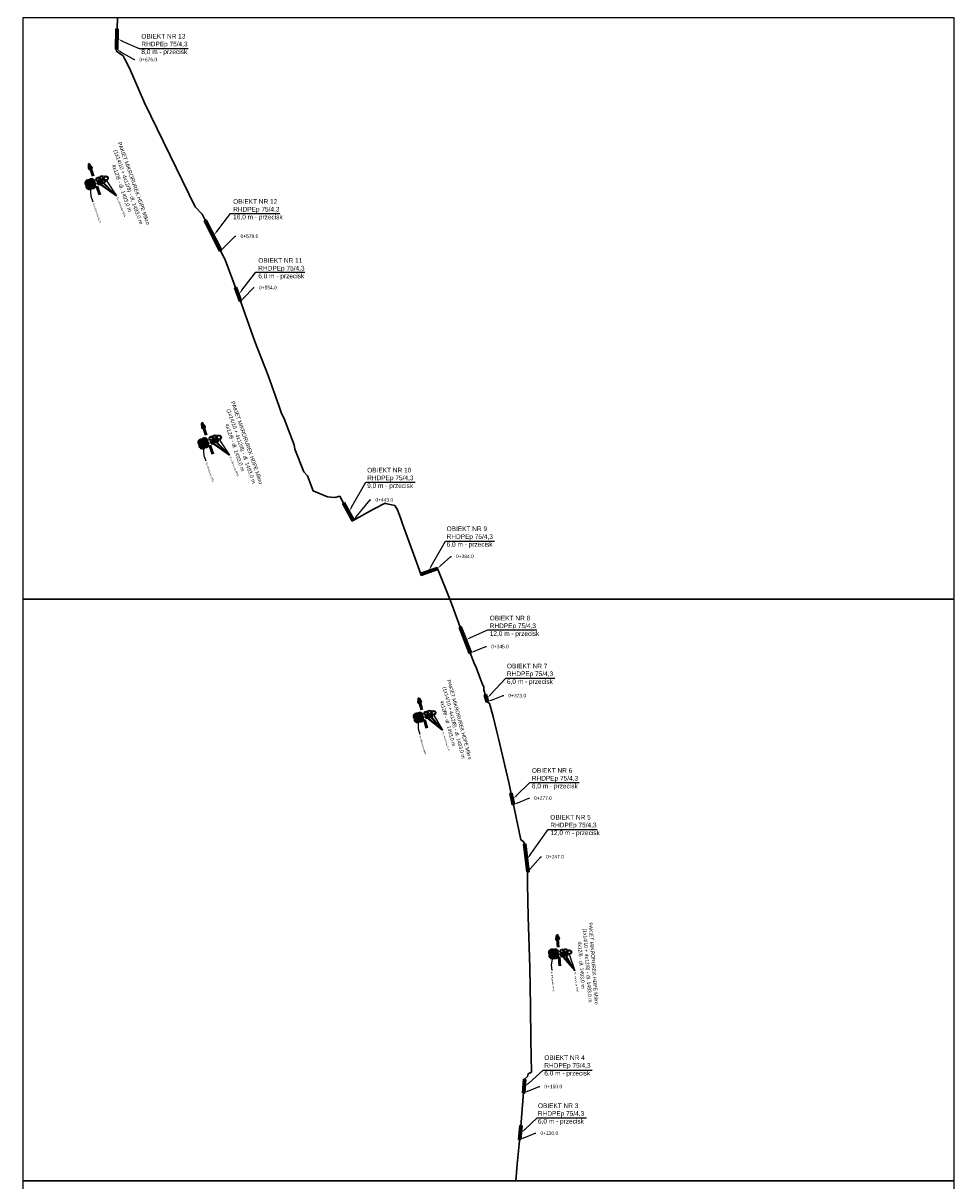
# Model space of a CAD drawing. Header units: millimetres. Extents: x 6424908 to 6427600, y 5873000 to 5879269.
# Tile 2 of 10: x 6426800 to 6427200, y 5873250 to 5873747. Entities that reach past the tile are written whole.
import ezdxf
from ezdxf import colors
from ezdxf.entities.mleader import LeaderData, LeaderLine
from ezdxf.math import Vec2, Vec3

# ---------------------------------------------------------------- set-up
doc = ezdxf.new("R2010")
doc.units = ezdxf.units.MM
doc.header["$LTSCALE"] = 0.5
doc.header["$XCLIPFRAME"] = 2
doc.layers.get('0').update_dxf_attribs({"linetype": 'CONTINUOUS'})
for name, color, linetype, lineweight in [('OBIEKTY', 5, 'CONTINUOUS', 30), ('OBIEKTY - OPIS', 170, 'CONTINUOUS', 30), ('RUROCIĄG', 30, 'CONTINUOUS', 30)]:
    doc.layers.add(name, color=color, linetype=linetype, lineweight=lineweight)
doc.layers.add('RASTER', color=252, linetype='CONTINUOUS')
doc.styles.add('1 500', font='calibri.ttf', dxfattribs={"height": 1.5})
picture_1 = doc.add_image_def('image1.tif', size_in_pixel=(13283, 10243))
picture_2 = doc.add_image_def('image2.tif', size_in_pixel=(9699, 6945))
picture_3 = doc.add_image_def('image3.tif', size_in_pixel=(9595, 6961))

# ---------------------------------------------------------------- blocks, each defined once
blk = doc.blocks.new('wertyui')
h = blk.add_hatch(color=0)
h.dxf.hatch_style = 1
h.paths.add_polyline_path([(6427240.35, 5873191.22), (6427239.9, 5873187.71, 0.100891), (6427239.96, 5873186.95), (6427240.85, 5873183.78, 0.414214), (6427243.22, 5873182.46), (6427246.39, 5873183.35, 0.414214), (6427247.71, 5873185.72), (6427246.82, 5873188.88, 0.100891), (6427246.47, 5873189.56), (6427244.25, 5873192.32, 0.668253)])
h.paths.add_polyline_path([(6427244.04, 5873192.15), (6427246.26, 5873189.39, -0.100891), (6427246.56, 5873188.81), (6427247.45, 5873185.64, -0.414214), (6427246.31, 5873183.61), (6427243.14, 5873182.72, -0.414214), (6427241.12, 5873183.86), (6427240.22, 5873187.02, -0.100891), (6427240.17, 5873187.68), (6427240.63, 5873191.19, -0.668733)], flags=16)
h = blk.add_hatch(color=34)
h.dxf.hatch_style = 1
h.paths.add_polyline_path([(6427240.61, 5873190.6, 1), (6427244.35, 5873191.15, 1)])
h.paths.add_polyline_path([(6427243.81, 5873191.07, -1), (6427241.14, 5873190.68, -1)], flags=16)
h = blk.add_hatch(color=1)
h.dxf.hatch_style = 1
h.paths.add_polyline_path([(6427240.26, 5873187.41, 1), (6427243.5, 5873187.41, 1)])
h.paths.add_polyline_path([(6427242.96, 5873187.41, -1), (6427240.8, 5873187.41, -1)], flags=16)
h = blk.add_hatch(color=5)
h.dxf.hatch_style = 1
h.paths.add_polyline_path([(6427241.24, 5873184.32, 1), (6427244.48, 5873184.32, 1)])
h.paths.add_polyline_path([(6427243.94, 5873184.32, -1), (6427241.78, 5873184.32, -1)], flags=16)
h = blk.add_hatch(color=2)
h.dxf.hatch_style = 1
h.paths.add_polyline_path([(6427244.48, 5873189.94, 0.414214), (6427243.42, 5873187.9, 1), (6427246.51, 5873188.88, 0.414214)])
h.paths.add_polyline_path([(6427246, 5873188.72, -1), (6427243.94, 5873188.07, -1)], flags=16)
h = blk.add_hatch(color=7)
h.dxf.hatch_style = 1
h.paths.add_polyline_path([(6427244.04, 5873186.4, 1), (6427243.78, 5873186.32, 1)])
h.paths.add_polyline_path([(6427243.98, 5873186.38, -1), (6427243.85, 5873186.34, -1)], flags=16)
h = blk.add_hatch(color=32)
h.dxf.hatch_style = 1
h.paths.add_polyline_path([(6427243.98, 5873186.38, 1), (6427243.85, 5873186.34, 1)])
h = blk.add_hatch(color=3)
h.dxf.hatch_style = 1
h.paths.add_polyline_path([(6427244.33, 5873185.3, 1), (6427247.57, 5873185.3, 1)])
h.paths.add_polyline_path([(6427247.03, 5873185.3, -1), (6427244.87, 5873185.3, -1)], flags=16)
at = {"lineweight": 50, "true_color": 0x010101}
h = blk.add_hatch(color=18, dxfattribs=at)
h.dxf.hatch_style = 1
h.paths.add_polyline_path([(6427233.12, 5873179.91), (6427230.22, 5873178.12), (6427233.63, 5873177.99), (6427233.36, 5873178.98)])
edge = h.paths.add_edge_path()
edge.add_line((6427242.81, 5873181.44), (6427230.22, 5873178.12))
edge.add_line((6427242.81, 5873181.44), (6427230.22, 5873178.12))
at = {"color": 18, "true_color": 0x010101}
for p in [(6427243.94, 5873187.21), (6427244.63, 5873184.07), (6427245.05, 5873191.47), (6427246.88, 5873188.78), (6427247.65, 5873186.26)]:
    blk.add_line(p, (6427257.38, 5873198.34), dxfattribs=at)
at = {"color": 18, "lineweight": 50, "true_color": 0x010101}
for points in [[(6427255.62, 5873184.93), (6427248.33, 5873183)], [(6427239.94, 5873180.69), (6427230.22, 5873178.12), (6427233.63, 5873177.99), (6427233.37, 5873178.95)], [(6427236.41, 5873179.75), (6427230.22, 5873178.12), (6427233.12, 5873179.91), (6427233.37, 5873178.95)]]:
    blk.add_lwpolyline(points, dxfattribs=at)
at = {"color": 250, "lineweight": 50}
blk.add_lwpolyline([(6427243.02, 5873178.54), (6427243.75, 5873175.85, 0.414214), (6427245.86, 5873174.65), (6427248.55, 5873175.38, 0.414214), (6427249.76, 5873177.49), (6427249.03, 5873180.18, 0.414214), (6427246.92, 5873181.38), (6427244.23, 5873180.65, 0.414214)], format="xyb", close=True, dxfattribs=at)
at = {"color": 34}
for radius in [1.89, 1.35]:
    blk.add_circle((6427242.48, 5873190.88), radius, dxfattribs=at)
at = {"color": 1}
for radius in [1.62, 1.08]:
    blk.add_circle((6427241.88, 5873187.41), radius, dxfattribs=at)
at = {"color": 5}
for radius in [1.62, 1.08]:
    blk.add_circle((6427242.86, 5873184.32), radius, dxfattribs=at)
at = {"color": 2}
for radius in [1.62, 1.08]:
    blk.add_circle((6427244.97, 5873188.39), radius, dxfattribs=at)
for radius in [0.135, 0.0675]:
    blk.add_circle((6427243.91, 5873186.36), radius)
at = {"color": 3}
for radius in [1.62, 1.08]:
    blk.add_circle((6427245.95, 5873185.3), radius, dxfattribs=at)
at = {"color": 1, "lineweight": 100}
blk.add_circle((6427244.68, 5873178.99), 1.39, dxfattribs=at)
at = {"color": 5, "lineweight": 100}
blk.add_circle((6427245.41, 5873176.31), 1.39, dxfattribs=at)
at = {"color": 2, "lineweight": 100}
blk.add_circle((6427247.37, 5873179.73), 1.39, dxfattribs=at)
at = {"color": 3, "lineweight": 100}
blk.add_circle((6427248.1, 5873177.04), 1.39, dxfattribs=at)
at = {"color": 18, "true_color": 0x010101}
for points in [[(6427244.05, 5873187.1), (6427243.21, 5873186.52), (6427243.83, 5873187.36)], [(6427244.67, 5873184.03), (6427243.86, 5873183.41), (6427244.44, 5873184.27)], [(6427245.16, 5873191.36), (6427244.27, 5873190.87), (6427244.97, 5873191.64)], [(6427247.03, 5873188.69), (6427246.25, 5873188.04), (6427246.79, 5873188.93)], [(6427247.85, 5873186.16), (6427247.06, 5873185.53), (6427247.62, 5873186.4)]]:
    blk.add_solid(points, dxfattribs=at)
at = {"color": 250, "ltscale": 0.3, "insert": (6427213.72, 5873205.58), "char_height": 3.15, "attachment_point": 1, "rotation": 14.81375, "style": '1 500'}
blk.add_mtext_dynamic_manual_height_columns('\\A1;{\\fArial Narrow|b0|i0|c0|p34;\\C18;\\c65793;PAKIET MIKRORUREK HDPE Mikro \\fArial Narrow|b0|i0|c238|p34;\\P    (1\\fArial Narrow|b0|i0|c0|p34;x1\\fArial Narrow|b0|i0|c238|p34;4\\fArial Narrow|b0|i0|c0|p34;/\\fArial Narrow|b0|i0|c238|p34;10\\fArial Narrow|b0|i0|c0|p34; \\fArial Narrow|b0|i0|c238|p34;+ 4x12/8) - dł. 1493,0 m\\P\\C250;             \\fArial Narrow|b0|i0|c0|p34;4x12/8 - dł. \\fArial Narrow|b0|i0|c238|p34;1493\\fArial Narrow|b0|i0|c0|p34;,0 m}', width=92.7347, gutter_width=7.5, heights=[0], dxfattribs=at)
at = {"color": 18, "true_color": 0x010101, "insert": (6427274.77, 5873204.6), "char_height": 1.4233, "attachment_point": 3, "rotation": 17.604, "style": '1 500'}
blk.add_mtext('\\fArial|b0|i0|c238|p34;5x mikrorurka WSS', dxfattribs=at)
at = {"color": 18, "true_color": 0x010101}
ml = blk.add_multileader_mtext('Standard', dxfattribs=at)
ml.set_content('{\\fArial|b0|i0|c0|p34;4x mikrorurka WSS}', color=(1, 1, 1))
ml.set_leader_properties()
ml.build(insert=Vec2(0, 0))
ml.multileader.update_dxf_attribs({"text_top_attachment_type": 0, "text_bottom_attachment_type": 0, "arrow_head_size": 1.2})
ctx = ml.context
ctx.base_point, ctx.char_height, ctx.arrow_head_size, ctx.landing_gap_size, ctx.plane_origin, ctx.plane_x_axis, ctx.plane_y_axis = Vec3(6427260.74, 5873178.82), 1.4, 1.2, 1.2, Vec3(6427248.18, 5873181.3), Vec3(0.964978, 0.262332), Vec3(-0.262332, 0.964978)
notes = []
notes.append((ctx, [(0, (1, 1, 0), (6427256.11, 5873177.56), (0.964978, 0.262332), 4.8, [(4, [(6427244.62, 5873180.39), (6427246.91, 5873181.04), (6427248.85, 5873178.21), (6427246.12, 5873177.5)], 256, [])])]))
ctx.mtext.insert, ctx.mtext.text_direction, ctx.mtext.rotation, ctx.mtext.flow_direction = Vec3(6427261.71, 5873179.82), Vec3(0.964978, 0.262332), 0.265438, 5
for ctx, leaders in notes:
    for number, flags, end, landing, length, lines in leaders:
        leader = LeaderData()
        leader.index, (leader.has_last_leader_line, leader.has_dogleg_vector, leader.attachment_direction) = number, flags
        leader.last_leader_point, leader.dogleg_vector, leader.dogleg_length = Vec3(end), Vec3(landing), length
        for number, points, colour, breaks in lines:
            line = LeaderLine()
            line.index, line.vertices, line.color, line.breaks = number, Vec3.list(points), colors.encode_raw_color(colour), breaks
            leader.lines.append(line)
        ctx.leaders.append(leader)

msp = doc.modelspace()

# ---------------------------------------------------------------- linework, layer by layer
at = {"layer": 'OBIEKTY'}
for p, q in [((6426839.89, 5873744.99), (6426839.68, 5873736.26)), ((6426839.89, 5873744.99), (6426840.89, 5873744.96)), ((6426840.89, 5873744.96), (6426840.68, 5873736.24)), ((6426839.68, 5873736.26), (6426840.68, 5873736.24)), ((6426877.82, 5873662.54), (6426878.71, 5873662.99)), ((6426877.82, 5873662.54), (6426884.43, 5873649.44)), ((6426878.71, 5873662.99), (6426885.32, 5873649.89)), ((6426884.43, 5873649.44), (6426885.32, 5873649.89)), ((6426890.79, 5873633.72), (6426891.73, 5873634.07)), ((6426892.95, 5873627.81), (6426890.79, 5873633.72)), ((6426893.89, 5873628.16), (6426891.73, 5873634.07)), ((6426892.95, 5873627.81), (6426893.89, 5873628.16)), ((6426937.21, 5873541.05), (6426938.09, 5873541.54)), ((6426941.42, 5873533.52), (6426937.21, 5873541.05)), ((6426942.29, 5873534.01), (6426938.09, 5873541.54)), ((6426941.42, 5873533.52), (6426942.29, 5873534.01)), ((6426977.95, 5873513.63), (6426970.77, 5873511.12)), ((6426978.28, 5873512.69), (6426971.1, 5873510.18)), ((6426977.95, 5873513.63), (6426978.28, 5873512.69)), ((6426971.1, 5873510.18), (6426970.77, 5873511.12)), ((6426987.37, 5873487.79), (6426988.3, 5873488.16)), ((6426991.72, 5873476.67), (6426987.37, 5873487.79)), ((6426992.65, 5873477.03), (6426988.3, 5873488.16)), ((6426991.72, 5873476.67), (6426992.65, 5873477.03)), ((6426998.16, 5873458.67), (6426999.12, 5873458.94)), ((6426998.97, 5873455.74), (6426998.16, 5873458.67)), ((6426999.93, 5873456), (6426999.12, 5873458.94)), ((6426998.97, 5873455.74), (6426999.93, 5873456)), ((6427009.18, 5873416.39), (6427010.16, 5873416.59)), ((6427009.18, 5873416.39), (6427010.2, 5873411.59)), ((6427010.16, 5873416.59), (6427011.18, 5873411.8)), ((6427010.2, 5873411.59), (6427011.18, 5873411.8)), ((6427015.08, 5873394.65), (6427016.08, 5873394.76)), ((6427015.08, 5873394.65), (6427016.43, 5873382.72)), ((6427016.08, 5873394.76), (6427017.42, 5873382.83)), ((6427016.43, 5873382.72), (6427017.42, 5873382.83)), ((6427015.03, 5873293.69), (6427014.56, 5873287.82)), ((6427015.03, 5873293.69), (6427016.03, 5873293.61)), ((6427016.03, 5873293.61), (6427015.56, 5873287.74)), ((6427014.56, 5873287.82), (6427015.56, 5873287.74)), ((6427013.42, 5873273.77), (6427012.89, 5873267.81)), ((6427013.42, 5873273.77), (6427014.42, 5873273.68)), ((6427014.42, 5873273.68), (6427013.88, 5873267.72)), ((6427012.89, 5873267.81), (6427013.88, 5873267.72))]:
    msp.add_line(p, q, dxfattribs=at)
at = {"layer": 'RUROCIĄG', "linetype": 'Continuous', "flags": 128}
msp.add_lwpolyline([(6427011.68, 5873249.92), (6427011.69, 5873250.01), (6427012.37, 5873257.14), (6427013.74, 5873271.44), (6427015.53, 5873293.65), (6427016.74, 5873294.81), (6427017.04, 5873295.96), (6427018.45, 5873296.72), (6427018.16, 5873310.52), (6427018.09, 5873324.99), (6427017.72, 5873341.67), (6427017.09, 5873363.5), (6427016.78, 5873377.5), (6427016.76, 5873383.17), (6427015.76, 5873393.55), (6427015.09, 5873395.82), (6427013.9, 5873396.54), (6427013, 5873400.75), (6427008.68, 5873421.24), (6427004.26, 5873440.08), (6427004.26, 5873440.08), (6427003.47, 5873443.51), (6427001.98, 5873449.52), (6427000.42, 5873455.16), (6426999.45, 5873455.87), (6426998.04, 5873460.99), (6426997.96, 5873462.36), (6426997.39, 5873463.29), (6426994.55, 5873471.06), (6426993.96, 5873471.99), (6426991.9, 5873477.64), (6426987.83, 5873487.97), (6426984.47, 5873496.89), (6426983.34, 5873499.91), (6426978.12, 5873513.16), (6426972.63, 5873511.24), (6426970.93, 5873510.65), (6426967.95, 5873518.99), (6426963.09, 5873532.33), (6426962.34, 5873534.49), (6426960.93, 5873538.36), (6426959.69, 5873540.2), (6426956.28, 5873541), (6426955.66, 5873541.15), (6426950.62, 5873538.64), (6426941.86, 5873533.76), (6426937.36, 5873541.82), (6426936.04, 5873544.18), (6426934, 5873543.72), (6426930.87, 5873543.88), (6426925.61, 5873546.05), (6426924.58, 5873546.48), (6426922.21, 5873553), (6426920.64, 5873554.68), (6426916.82, 5873564.49), (6426916.55, 5873566.3), (6426912.05, 5873577.94), (6426911.05, 5873579.68), (6426910.08, 5873582.8), (6426905.27, 5873596.1), (6426903.72, 5873600.06), (6426899.55, 5873610.66), (6426893.84, 5873626.85), (6426889.45, 5873638.85), (6426886.51, 5873646.43), (6426886.45, 5873646.59), (6426884.88, 5873649.67), (6426878.63, 5873662.04), (6426876.91, 5873665.44), (6426873.87, 5873668.59), (6426852.2, 5873713.25), (6426845.72, 5873728.2), (6426843.73, 5873731.98), (6426842.98, 5873733.4), (6426840.16, 5873735.44), (6426840.51, 5873749.91)], dxfattribs=at)

# ---------------------------------------------------------------- block references
for p, xscale, yscale, zscale, rotation in [((3058016.93, 9027147.68), 0.5299999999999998, 0.5299999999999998, 0.5299999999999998, 274.4701419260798), ((3072889.59, 9042798.47), 0.53, 0.53, 0.53, 274.2014731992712), ((3473164.17, 9071254.65), 0.5, 0.5, 0.5, 270.3077156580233), ((4118868.66, 9564326.95), 0.5, 0.5, 0.5, 259.5989871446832)]:
    msp.add_blockref('wertyui', p, dxfattribs=dict(xscale=xscale, yscale=yscale, zscale=zscale, rotation=rotation))

# ---------------------------------------------------------------- texts
at = {"layer": 'OBIEKTY - OPIS', "char_height": 2, "attachment_point": 1}
for s, insert in [('{\\fArial|b0|i0|c0|p34;OBIEKT NR \\fArial|b0|i0|c238|p34;13\\P\\fArial|b0|i0|c0|p34;RHDPEp \\fArial|b0|i0|c238|p34;75\\fArial|b0|i0|c0|p34;/\\fArial|b0|i0|c238|p34;4\\fArial|b0|i0|c0|p34;,3}\\P{\\fArial|b0|i0|c238|p34;8\\fArial|b0|i0|c0|p34;,0 m - prze\\fArial|b0|i0|c238|p34;cisk}', (6426850.8, 5873742.87)), ('{\\fArial|b0|i0|c0|p34;OBIEKT NR \\fArial|b0|i0|c238|p34;12\\P\\fArial|b0|i0|c0|p34;RHDPEp \\fArial|b0|i0|c238|p34;75\\fArial|b0|i0|c0|p34;/\\fArial|b0|i0|c238|p34;4\\fArial|b0|i0|c0|p34;,3}\\P{\\fArial|b0|i0|c238|p34;16\\fArial|b0|i0|c0|p34;,0 m - prze\\fArial|b0|i0|c238|p34;cisk}', (6426890.27, 5873671.86)), ('{\\fArial|b0|i0|c0|p34;OBIEKT NR \\fArial|b0|i0|c238|p34;11\\P\\fArial|b0|i0|c0|p34;RHDPEp \\fArial|b0|i0|c238|p34;75\\fArial|b0|i0|c0|p34;/\\fArial|b0|i0|c238|p34;4\\fArial|b0|i0|c0|p34;,3}\\P{\\fArial|b0|i0|c238|p34;6\\fArial|b0|i0|c0|p34;,0 m - prze\\fArial|b0|i0|c238|p34;cisk}', (6426901.06, 5873646.53)), ('{\\fArial|b0|i0|c0|p34;OBIEKT NR \\fArial|b0|i0|c238|p34;10\\P\\fArial|b0|i0|c0|p34;RHDPEp \\fArial|b0|i0|c238|p34;75\\fArial|b0|i0|c0|p34;/\\fArial|b0|i0|c238|p34;4\\fArial|b0|i0|c0|p34;,3}\\P{\\fArial|b0|i0|c238|p34;9\\fArial|b0|i0|c0|p34;,0 m - prze\\fArial|b0|i0|c238|p34;cisk}', (6426947.86, 5873556.42)), ('{\\fArial|b0|i0|c0|p34;OBIEKT NR \\fArial|b0|i0|c238|p34;9\\P\\fArial|b0|i0|c0|p34;RHDPEp \\fArial|b0|i0|c238|p34;75\\fArial|b0|i0|c0|p34;/\\fArial|b0|i0|c238|p34;4\\fArial|b0|i0|c0|p34;,3}\\P{\\fArial|b0|i0|c238|p34;6\\fArial|b0|i0|c0|p34;,0 m - prze\\fArial|b0|i0|c238|p34;cisk}', (6426982, 5873531.21)), ('{\\fArial|b0|i0|c0|p34;OBIEKT NR \\fArial|b0|i0|c238|p34;8\\P\\fArial|b0|i0|c0|p34;RHDPEp \\fArial|b0|i0|c238|p34;75\\fArial|b0|i0|c0|p34;/\\fArial|b0|i0|c238|p34;4\\fArial|b0|i0|c0|p34;,3}\\P{\\fArial|b0|i0|c238|p34;12\\fArial|b0|i0|c0|p34;,0 m - prze\\fArial|b0|i0|c238|p34;cisk}', (6427000.53, 5873492.86)), ('{\\fArial|b0|i0|c0|p34;OBIEKT NR \\fArial|b0|i0|c238|p34;7\\P\\fArial|b0|i0|c0|p34;RHDPEp \\fArial|b0|i0|c238|p34;75\\fArial|b0|i0|c0|p34;/\\fArial|b0|i0|c238|p34;4\\fArial|b0|i0|c0|p34;,3}\\P{\\fArial|b0|i0|c238|p34;6\\fArial|b0|i0|c0|p34;,0 m - prze\\fArial|b0|i0|c238|p34;cisk}', (6427007.92, 5873472.24)), ('{\\fArial|b0|i0|c0|p34;OBIEKT NR \\fArial|b0|i0|c238|p34;6\\P\\fArial|b0|i0|c0|p34;RHDPEp \\fArial|b0|i0|c238|p34;75\\fArial|b0|i0|c0|p34;/\\fArial|b0|i0|c238|p34;4\\fArial|b0|i0|c0|p34;,3}\\P{\\fArial|b0|i0|c238|p34;6\\fArial|b0|i0|c0|p34;,0 m - prze\\fArial|b0|i0|c238|p34;cisk}', (6427018.64, 5873427.34)), ('{\\fArial|b0|i0|c0|p34;OBIEKT NR \\fArial|b0|i0|c238|p34;5\\P\\fArial|b0|i0|c0|p34;RHDPEp \\fArial|b0|i0|c238|p34;75\\fArial|b0|i0|c0|p34;/\\fArial|b0|i0|c238|p34;4\\fArial|b0|i0|c0|p34;,3}\\P{\\fArial|b0|i0|c238|p34;12\\fArial|b0|i0|c0|p34;,0 m - prze\\fArial|b0|i0|c238|p34;cisk}', (6427026.57, 5873407.24)), ('{\\fArial|b0|i0|c0|p34;OBIEKT NR \\fArial|b0|i0|c238|p34;4\\P\\fArial|b0|i0|c0|p34;RHDPEp \\fArial|b0|i0|c238|p34;75\\fArial|b0|i0|c0|p34;/\\fArial|b0|i0|c238|p34;4\\fArial|b0|i0|c0|p34;,3}\\P{\\fArial|b0|i0|c238|p34;6\\fArial|b0|i0|c0|p34;,0 m - prze\\fArial|b0|i0|c238|p34;cisk}', (6427023.98, 5873303.94)), ('{\\fArial|b0|i0|c0|p34;OBIEKT NR \\fArial|b0|i0|c238|p34;3\\P\\fArial|b0|i0|c0|p34;RHDPEp \\fArial|b0|i0|c238|p34;75\\fArial|b0|i0|c0|p34;/\\fArial|b0|i0|c238|p34;4\\fArial|b0|i0|c0|p34;,3}\\P{\\fArial|b0|i0|c238|p34;6\\fArial|b0|i0|c0|p34;,0 m - prze\\fArial|b0|i0|c238|p34;cisk}', (6427021.25, 5873283.29))]:
    msp.add_mtext_dynamic_manual_height_columns(s, width=60.6925, gutter_width=12.5, heights=[0], dxfattribs=dict(at, insert=insert))

# ---------------------------------------------------------------- pictures from other files: only their frames are drawn
at = {"layer": 'RASTER'}
image = msp.add_image(picture_3, insert=(6426796.52, 5873469.48), size_in_units=(406.19, 294.68), dxfattribs=at)
image.set_boundary_path([(81.6, 334.14), (9530.44, 6239.65)])
image.dxf.flags = 5
image = msp.add_image(picture_2, insert=(6426796.14, 5873220.18), size_in_units=(410.59, 294.01), dxfattribs=at)
image.set_boundary_path([(90.8, 334.6), (9539.6, 6240.13)])
image.dxf.flags = 5
image = msp.add_image(picture_1, insert=(6426788.84, 5872956.94), size_in_units=(421.74, 325.22), dxfattribs=at)
image.set_boundary_path([(350.85, 1012.36), (12949.3, 8886.4)])
image.dxf.flags = 5

# ---------------------------------------------------------------- leaders
at = {"layer": 'OBIEKTY - OPIS', "lineweight": 30}
ml = msp.add_multileader_mtext('Standard', dxfattribs=at)
ml.set_content('', color=256)
ml.set_leader_properties()
ml.build(insert=Vec2(0, 0))
ml.multileader.update_dxf_attribs({"text_top_attachment_type": 0, "text_bottom_attachment_type": 0, "dogleg_length": 24.79, "arrow_head_size": 2})
ctx = ml.context
ctx.base_point, ctx.arrow_head_size, ctx.plane_origin = Vec3(6426870.96, 5873736.62), 2, Vec3(6426871.86, 5873746.94)
notes = []
notes.append((ctx, [(0, (1, 1, 0), (6426849.84, 5873736.62), (1, 0), 21.12, [(0, [(6426840.78, 5873740.6)], 256, [])])]))
ctx.mtext.insert, ctx.mtext.text_direction, ctx.mtext.flow_direction, ctx.mtext.extrusion = Vec3(6426872.96, 5873738.62), Vec3(-1, 0), 5, Vec3(0, 0, -1)
at = {"layer": 'OBIEKTY - OPIS', "linetype": 'ByBlock', "lineweight": 30}
ml = msp.add_multileader_mtext('Standard', dxfattribs=at)
ml.set_content('{\\fArial|b0|i0|c238|p39;0+676.0}', color=5)
ml.set_leader_properties()
ml.build(insert=Vec2(0, 0))
ml.multileader.update_dxf_attribs({"text_right_attachment_type": 6, "text_top_attachment_type": 0, "text_bottom_attachment_type": 0, "dogleg_length": 0.247, "arrow_head_size": 2})
ctx = ml.context
ctx.base_point, ctx.char_height, ctx.arrow_head_size, ctx.plane_origin = Vec3(6426847.94, 5873731.85), 1.5, 2, Vec3(6426862, 5873767.86)
ctx.right_attachment, ctx.attachment_type = 6, 2
notes.append((ctx, [(1, (1, 1, 0), (6426847.69, 5873731.85), (1, 0), 0.247, [(0, [(6426840.18, 5873736.25)], 256, [])])]))
ctx.mtext.insert, ctx.mtext.flow_direction = Vec3(6426849.94, 5873732.61), 5
at = {"layer": 'OBIEKTY - OPIS', "lineweight": 30}
ml = msp.add_multileader_mtext('Standard', dxfattribs=at)
ml.set_content('', color=256)
ml.set_leader_properties()
ml.build(insert=Vec2(0, 0))
ml.multileader.update_dxf_attribs({"text_top_attachment_type": 0, "text_bottom_attachment_type": 0, "dogleg_length": 24.79, "arrow_head_size": 2})
ctx = ml.context
ctx.base_point, ctx.arrow_head_size, ctx.plane_origin = Vec3(6426910.29, 5873665.76), 2, Vec3(6426913.1, 5873662.78)
notes.append((ctx, [(0, (1, 1, 0), (6426889.16, 5873665.76), (1, 0), 21.12, [(0, [(6426882.02, 5873656.44)], 256, [])])]))
ctx.mtext.insert, ctx.mtext.text_direction, ctx.mtext.flow_direction, ctx.mtext.extrusion = Vec3(6426912.29, 5873667.76), Vec3(-1, 0), 5, Vec3(0, 0, -1)
at = {"layer": 'OBIEKTY - OPIS', "linetype": 'ByBlock', "lineweight": 30}
ml = msp.add_multileader_mtext('Standard', dxfattribs=at)
ml.set_content('{\\fArial|b0|i0|c238|p39;0+578.0}', color=5)
ml.set_leader_properties()
ml.build(insert=Vec2(0, 0))
ml.multileader.update_dxf_attribs({"text_right_attachment_type": 6, "text_top_attachment_type": 0, "text_bottom_attachment_type": 0, "dogleg_length": 0.247, "arrow_head_size": 2})
ctx = ml.context
ctx.base_point, ctx.char_height, ctx.arrow_head_size, ctx.plane_origin = Vec3(6426891.43, 5873655.93), 1.5, 2, Vec3(6426906.7, 5873681.28)
ctx.right_attachment, ctx.attachment_type = 6, 2
notes.append((ctx, [(1, (1, 1, 0), (6426891.19, 5873655.93), (1, 0), 0.247, [(0, [(6426884.88, 5873649.67)], 256, [])])]))
ctx.mtext.insert, ctx.mtext.flow_direction = Vec3(6426893.43, 5873656.7), 5
at = {"layer": 'OBIEKTY - OPIS', "lineweight": 30}
ml = msp.add_multileader_mtext('Standard', dxfattribs=at)
ml.set_content('', color=256)
ml.set_leader_properties()
ml.build(insert=Vec2(0, 0))
ml.multileader.update_dxf_attribs({"text_top_attachment_type": 0, "text_bottom_attachment_type": 0, "dogleg_length": 24.79, "arrow_head_size": 2})
ctx = ml.context
ctx.base_point, ctx.arrow_head_size, ctx.plane_origin = Vec3(6426921.08, 5873640.43), 2, Vec3(6426923.89, 5873637.45)
notes.append((ctx, [(0, (1, 1, 0), (6426899.96, 5873640.43), (1, 0), 21.12, [(0, [(6426892.81, 5873631.11)], 256, [])])]))
ctx.mtext.insert, ctx.mtext.text_direction, ctx.mtext.flow_direction, ctx.mtext.extrusion = Vec3(6426923.08, 5873642.43), Vec3(-1, 0), 5, Vec3(0, 0, -1)
at = {"layer": 'OBIEKTY - OPIS', "linetype": 'ByBlock', "lineweight": 30}
ml = msp.add_multileader_mtext('Standard', dxfattribs=at)
ml.set_content('{\\fArial|b0|i0|c238|p39;0+554.0}', color=5)
ml.set_leader_properties()
ml.build(insert=Vec2(0, 0))
ml.multileader.update_dxf_attribs({"text_right_attachment_type": 6, "text_top_attachment_type": 0, "text_bottom_attachment_type": 0, "dogleg_length": 0.247, "arrow_head_size": 2})
ctx = ml.context
ctx.base_point, ctx.char_height, ctx.arrow_head_size, ctx.plane_origin = Vec3(6426899.36, 5873633.85), 1.5, 2, Vec3(6426915.24, 5873659.6)
ctx.right_attachment, ctx.attachment_type = 6, 2
notes.append((ctx, [(1, (1, 1, 0), (6426899.11, 5873633.85), (1, 0), 0.247, [(0, [(6426893.42, 5873627.98)], 256, [])])]))
ctx.mtext.insert, ctx.mtext.flow_direction = Vec3(6426901.36, 5873634.62), 5
at = {"layer": 'OBIEKTY - OPIS', "lineweight": 30}
ml = msp.add_multileader_mtext('Standard', dxfattribs=at)
ml.set_content('', color=256)
ml.set_leader_properties()
ml.build(insert=Vec2(0, 0))
ml.multileader.update_dxf_attribs({"text_top_attachment_type": 0, "text_bottom_attachment_type": 0, "dogleg_length": 24.79, "arrow_head_size": 2})
ctx = ml.context
ctx.base_point, ctx.arrow_head_size, ctx.plane_origin = Vec3(6426968.46, 5873550.23), 2, Vec3(6426971.27, 5873544.11)
notes.append((ctx, [(0, (1, 1, 0), (6426947.34, 5873550.23), (1, 0), 21.12, [(0, [(6426940.19, 5873537.77)], 256, [])])]))
ctx.mtext.insert, ctx.mtext.text_direction, ctx.mtext.flow_direction, ctx.mtext.extrusion = Vec3(6426970.46, 5873552.23), Vec3(-1, 0), 5, Vec3(0, 0, -1)
at = {"layer": 'OBIEKTY - OPIS', "linetype": 'ByBlock', "lineweight": 30}
ml = msp.add_multileader_mtext('Standard', dxfattribs=at)
ml.set_content('{\\fArial|b0|i0|c238|p39;0+443.0}', color=5)
ml.set_leader_properties()
ml.build(insert=Vec2(0, 0))
ml.multileader.update_dxf_attribs({"text_right_attachment_type": 6, "text_top_attachment_type": 0, "text_bottom_attachment_type": 0, "dogleg_length": 0.247, "arrow_head_size": 2})
ctx = ml.context
ctx.base_point, ctx.char_height, ctx.arrow_head_size, ctx.plane_origin = Vec3(6426949.4, 5873542.64), 1.5, 2, Vec3(6426963.68, 5873565.38)
ctx.right_attachment, ctx.attachment_type = 6, 2
notes.append((ctx, [(1, (1, 1, 0), (6426949.15, 5873542.64), (1, 0), 0.247, [(0, [(6426941.86, 5873533.76)], 256, [])])]))
ctx.mtext.insert, ctx.mtext.flow_direction = Vec3(6426951.4, 5873543.4), 5
at = {"layer": 'OBIEKTY - OPIS', "lineweight": 30}
ml = msp.add_multileader_mtext('Standard', dxfattribs=at)
ml.set_content('', color=256)
ml.set_leader_properties()
ml.build(insert=Vec2(0, 0))
ml.multileader.update_dxf_attribs({"text_top_attachment_type": 0, "text_bottom_attachment_type": 0, "dogleg_length": 24.79, "arrow_head_size": 2})
ctx = ml.context
ctx.base_point, ctx.arrow_head_size, ctx.plane_origin = Vec3(6427002.63, 5873524.87), 2, Vec3(6427005.44, 5873518.72)
notes.append((ctx, [(0, (1, 1, 0), (6426981.51, 5873524.87), (1, 0), 21.12, [(0, [(6426974.36, 5873512.38)], 256, [])])]))
ctx.mtext.insert, ctx.mtext.text_direction, ctx.mtext.flow_direction, ctx.mtext.extrusion = Vec3(6427004.63, 5873526.87), Vec3(-1, 0), 5, Vec3(0, 0, -1)
at = {"layer": 'OBIEKTY - OPIS', "linetype": 'ByBlock', "lineweight": 30}
ml = msp.add_multileader_mtext('Standard', dxfattribs=at)
ml.set_content('{\\fArial|b0|i0|c238|p39;0+384.0}', color=5)
ml.set_leader_properties()
ml.build(insert=Vec2(0, 0))
ml.multileader.update_dxf_attribs({"text_right_attachment_type": 6, "text_top_attachment_type": 0, "text_bottom_attachment_type": 0, "dogleg_length": 0.247, "arrow_head_size": 2})
ctx = ml.context
ctx.base_point, ctx.char_height, ctx.arrow_head_size, ctx.plane_origin = Vec3(6426984.04, 5873518.34), 1.5, 2, Vec3(6426999.94, 5873544.78)
ctx.right_attachment, ctx.attachment_type = 6, 2
notes.append((ctx, [(1, (1, 1, 0), (6426983.79, 5873518.34), (1, 0), 0.247, [(0, [(6426978.12, 5873513.16)], 256, [])])]))
ctx.mtext.insert, ctx.mtext.flow_direction = Vec3(6426986.04, 5873519.11), 5
at = {"layer": 'OBIEKTY - OPIS', "lineweight": 30}
ml = msp.add_multileader_mtext('Standard', dxfattribs=at)
ml.set_content('', color=256)
ml.set_leader_properties()
ml.build(insert=Vec2(0, 0))
ml.multileader.update_dxf_attribs({"text_top_attachment_type": 0, "text_bottom_attachment_type": 0, "dogleg_length": 24.79, "arrow_head_size": 2})
ctx = ml.context
ctx.base_point, ctx.arrow_head_size, ctx.plane_origin = Vec3(6427020.77, 5873486.82), 2, Vec3(6427021.56, 5873488.93)
notes.append((ctx, [(0, (1, 1, 0), (6426999.65, 5873486.82), (1, 0), 21.12, [(0, [(6426990.48, 5873482.59)], 256, [])])]))
ctx.mtext.insert, ctx.mtext.text_direction, ctx.mtext.flow_direction, ctx.mtext.extrusion = Vec3(6427022.77, 5873488.82), Vec3(-1, 0), 5, Vec3(0, 0, -1)
at = {"layer": 'OBIEKTY - OPIS', "linetype": 'ByBlock', "lineweight": 30}
ml = msp.add_multileader_mtext('Standard', dxfattribs=at)
ml.set_content('{\\fArial|b0|i0|c238|p39;0+345.0}', color=5)
ml.set_leader_properties()
ml.build(insert=Vec2(0, 0))
ml.multileader.update_dxf_attribs({"text_right_attachment_type": 6, "text_top_attachment_type": 0, "text_bottom_attachment_type": 0, "dogleg_length": 0.247, "arrow_head_size": 2})
ctx = ml.context
ctx.base_point, ctx.char_height, ctx.arrow_head_size, ctx.plane_origin = Vec3(6426999.14, 5873479.6), 1.5, 2, Vec3(6427014.01, 5873508.46)
ctx.right_attachment, ctx.attachment_type = 6, 2
notes.append((ctx, [(1, (1, 1, 0), (6426998.89, 5873479.6), (1, 0), 0.247, [(0, [(6426992.19, 5873476.85)], 256, [])])]))
ctx.mtext.insert, ctx.mtext.flow_direction = Vec3(6427001.14, 5873480.36), 5
at = {"layer": 'OBIEKTY - OPIS', "lineweight": 30}
ml = msp.add_multileader_mtext('Standard', dxfattribs=at)
ml.set_content('', color=256)
ml.set_leader_properties()
ml.build(insert=Vec2(0, 0))
ml.multileader.update_dxf_attribs({"text_top_attachment_type": 0, "text_bottom_attachment_type": 0, "dogleg_length": 24.79, "arrow_head_size": 2})
ctx = ml.context
ctx.base_point, ctx.arrow_head_size, ctx.plane_origin = Vec3(6427028.51, 5873466.05), 2, Vec3(6427028.72, 5873464.48)
notes.append((ctx, [(0, (1, 1, 0), (6427007.39, 5873466.05), (1, 0), 21.12, [(0, [(6426999.53, 5873457.47)], 256, [])])]))
ctx.mtext.insert, ctx.mtext.text_direction, ctx.mtext.flow_direction, ctx.mtext.extrusion = Vec3(6427030.51, 5873468.05), Vec3(-1, 0), 5, Vec3(0, 0, -1)
at = {"layer": 'OBIEKTY - OPIS', "linetype": 'ByBlock', "lineweight": 30}
ml = msp.add_multileader_mtext('Standard', dxfattribs=at)
ml.set_content('{\\fArial|b0|i0|c238|p39;0+323.0}', color=5)
ml.set_leader_properties()
ml.build(insert=Vec2(0, 0))
ml.multileader.update_dxf_attribs({"text_right_attachment_type": 6, "text_top_attachment_type": 0, "text_bottom_attachment_type": 0, "dogleg_length": 0.247, "arrow_head_size": 2})
ctx = ml.context
ctx.base_point, ctx.char_height, ctx.arrow_head_size, ctx.plane_origin = Vec3(6427006.55, 5873458.51), 1.5, 2, Vec3(6427021.42, 5873487.37)
ctx.right_attachment, ctx.attachment_type = 6, 2
notes.append((ctx, [(1, (1, 1, 0), (6427006.31, 5873458.51), (1, 0), 0.247, [(0, [(6426999.45, 5873455.87)], 256, [])])]))
ctx.mtext.insert, ctx.mtext.flow_direction = Vec3(6427008.55, 5873459.27), 5
at = {"layer": 'OBIEKTY - OPIS', "lineweight": 30}
ml = msp.add_multileader_mtext('Standard', dxfattribs=at)
ml.set_content('', color=256)
ml.set_leader_properties()
ml.build(insert=Vec2(0, 0))
ml.multileader.update_dxf_attribs({"text_top_attachment_type": 0, "text_bottom_attachment_type": 0, "dogleg_length": 24.79, "arrow_head_size": 2})
ctx = ml.context
ctx.base_point, ctx.arrow_head_size, ctx.plane_origin = Vec3(6427038.94, 5873421.13), 2, Vec3(6427041.75, 5873420.53)
notes.append((ctx, [(0, (1, 1, 0), (6427017.82, 5873421.13), (1, 0), 21.12, [(0, [(6427010.67, 5873414.19)], 256, [])])]))
ctx.mtext.insert, ctx.mtext.text_direction, ctx.mtext.flow_direction, ctx.mtext.extrusion = Vec3(6427040.94, 5873423.13), Vec3(-1, 0), 5, Vec3(0, 0, -1)
at = {"layer": 'OBIEKTY - OPIS', "linetype": 'ByBlock', "lineweight": 30}
ml = msp.add_multileader_mtext('Standard', dxfattribs=at)
ml.set_content('{\\fArial|b0|i0|c238|p39;0+277.0}', color=5)
ml.set_leader_properties()
ml.build(insert=Vec2(0, 0))
ml.multileader.update_dxf_attribs({"text_right_attachment_type": 6, "text_top_attachment_type": 0, "text_bottom_attachment_type": 0, "dogleg_length": 0.247, "arrow_head_size": 2})
ctx = ml.context
ctx.base_point, ctx.char_height, ctx.arrow_head_size, ctx.plane_origin = Vec3(6427017.64, 5873414.44), 1.5, 2, Vec3(6427032.51, 5873443.31)
ctx.right_attachment, ctx.attachment_type = 6, 2
notes.append((ctx, [(1, (1, 1, 0), (6427017.4, 5873414.44), (1, 0), 0.247, [(0, [(6427010.69, 5873411.69)], 256, [])])]))
ctx.mtext.insert, ctx.mtext.flow_direction = Vec3(6427019.64, 5873415.2), 5
at = {"layer": 'OBIEKTY - OPIS', "lineweight": 30}
ml = msp.add_multileader_mtext('Standard', dxfattribs=at)
ml.set_content('', color=256)
ml.set_leader_properties()
ml.build(insert=Vec2(0, 0))
ml.multileader.update_dxf_attribs({"text_top_attachment_type": 0, "text_bottom_attachment_type": 0, "dogleg_length": 24.79, "arrow_head_size": 2})
ctx = ml.context
ctx.base_point, ctx.arrow_head_size, ctx.plane_origin = Vec3(6427046.77, 5873400.99), 2, Vec3(6427047.83, 5873394.84)
notes.append((ctx, [(0, (1, 1, 0), (6427025.65, 5873400.99), (1, 0), 21.12, [(0, [(6427016.75, 5873388.5)], 256, [])])]))
ctx.mtext.insert, ctx.mtext.text_direction, ctx.mtext.flow_direction, ctx.mtext.extrusion = Vec3(6427048.77, 5873402.99), Vec3(-1, 0), 5, Vec3(0, 0, -1)
at = {"layer": 'OBIEKTY - OPIS', "linetype": 'ByBlock', "lineweight": 30}
ml = msp.add_multileader_mtext('Standard', dxfattribs=at)
ml.set_content('{\\fArial|b0|i0|c238|p39;0+247.0}', color=5)
ml.set_leader_properties()
ml.build(insert=Vec2(0, 0))
ml.multileader.update_dxf_attribs({"text_right_attachment_type": 6, "text_top_attachment_type": 0, "text_bottom_attachment_type": 0, "dogleg_length": 0.247, "arrow_head_size": 2})
ctx = ml.context
ctx.base_point, ctx.char_height, ctx.arrow_head_size, ctx.plane_origin = Vec3(6427022.76, 5873389.3), 1.5, 2, Vec3(6427038.58, 5873414.37)
ctx.right_attachment, ctx.attachment_type = 6, 2
notes.append((ctx, [(1, (1, 1, 0), (6427022.52, 5873389.3), (1, 0), 0.247, [(0, [(6427016.76, 5873382.75)], 256, [])])]))
ctx.mtext.insert, ctx.mtext.flow_direction = Vec3(6427024.76, 5873390.06), 5
at = {"layer": 'OBIEKTY - OPIS', "lineweight": 30}
ml = msp.add_multileader_mtext('Standard', dxfattribs=at)
ml.set_content('', color=256)
ml.set_leader_properties()
ml.build(insert=Vec2(0, 0))
ml.multileader.update_dxf_attribs({"text_top_attachment_type": 0, "text_bottom_attachment_type": 0, "dogleg_length": 24.79, "arrow_head_size": 2})
ctx = ml.context
ctx.base_point, ctx.arrow_head_size, ctx.plane_origin = Vec3(6427044.57, 5873297.57), 2, Vec3(6427046.87, 5873297.01)
notes.append((ctx, [(0, (1, 1, 0), (6427023.45, 5873297.57), (1, 0), 21.12, [(0, [(6427015.79, 5873290.67)], 256, [])])]))
ctx.mtext.insert, ctx.mtext.text_direction, ctx.mtext.flow_direction, ctx.mtext.extrusion = Vec3(6427046.57, 5873299.57), Vec3(-1, 0), 5, Vec3(0, 0, -1)
at = {"layer": 'OBIEKTY - OPIS', "linetype": 'ByBlock', "lineweight": 30}
ml = msp.add_multileader_mtext('Standard', dxfattribs=at)
ml.set_content('{\\fArial|b0|i0|c238|p39;0+150.0}', color=5)
ml.set_leader_properties()
ml.build(insert=Vec2(0, 0))
ml.multileader.update_dxf_attribs({"text_right_attachment_type": 6, "text_top_attachment_type": 0, "text_bottom_attachment_type": 0, "dogleg_length": 0.247, "arrow_head_size": 2})
ctx = ml.context
ctx.base_point, ctx.char_height, ctx.arrow_head_size, ctx.plane_origin = Vec3(6427022.01, 5873290.53), 1.5, 2, Vec3(6427036.88, 5873319.4)
ctx.right_attachment, ctx.attachment_type = 6, 2
notes.append((ctx, [(1, (1, 1, 0), (6427021.77, 5873290.53), (1, 0), 0.247, [(0, [(6427015.06, 5873287.78)], 256, [])])]))
ctx.mtext.insert, ctx.mtext.flow_direction = Vec3(6427024.01, 5873291.29), 5
at = {"layer": 'OBIEKTY - OPIS', "lineweight": 30}
ml = msp.add_multileader_mtext('Standard', dxfattribs=at)
ml.set_content('', color=256)
ml.set_leader_properties()
ml.build(insert=Vec2(0, 0))
ml.multileader.update_dxf_attribs({"text_top_attachment_type": 0, "text_bottom_attachment_type": 0, "dogleg_length": 24.79, "arrow_head_size": 2})
ctx = ml.context
ctx.base_point, ctx.arrow_head_size, ctx.plane_origin = Vec3(6427042.09, 5873277.11), 2, Vec3(6427045.23, 5873277.04)
notes.append((ctx, [(0, (1, 1, 0), (6427020.97, 5873277.11), (1, 0), 21.12, [(0, [(6427014.15, 5873270.7)], 256, [])])]))
ctx.mtext.insert, ctx.mtext.text_direction, ctx.mtext.flow_direction, ctx.mtext.extrusion = Vec3(6427044.09, 5873279.11), Vec3(-1, 0), 5, Vec3(0, 0, -1)
at = {"layer": 'OBIEKTY - OPIS', "linetype": 'ByBlock', "lineweight": 30}
ml = msp.add_multileader_mtext('Standard', dxfattribs=at)
ml.set_content('{\\fArial|b0|i0|c238|p39;0+130.0}', color=5)
ml.set_leader_properties()
ml.build(insert=Vec2(0, 0))
ml.multileader.update_dxf_attribs({"text_right_attachment_type": 6, "text_top_attachment_type": 0, "text_bottom_attachment_type": 0, "dogleg_length": 0.247, "arrow_head_size": 2})
ctx = ml.context
ctx.base_point, ctx.char_height, ctx.arrow_head_size, ctx.plane_origin = Vec3(6427020.34, 5873270.51), 1.5, 2, Vec3(6427035.21, 5873299.38)
ctx.right_attachment, ctx.attachment_type = 6, 2
notes.append((ctx, [(1, (1, 1, 0), (6427020.09, 5873270.51), (1, 0), 0.247, [(0, [(6427013.39, 5873267.76)], 256, [])])]))
ctx.mtext.insert, ctx.mtext.flow_direction = Vec3(6427022.34, 5873271.27), 5
for ctx, leaders in notes:
    for number, flags, end, landing, length, lines in leaders:
        leader = LeaderData()
        leader.index, (leader.has_last_leader_line, leader.has_dogleg_vector, leader.attachment_direction) = number, flags
        leader.last_leader_point, leader.dogleg_vector, leader.dogleg_length = Vec3(end), Vec3(landing), length
        for number, points, colour, breaks in lines:
            line = LeaderLine()
            line.index, line.vertices, line.color, line.breaks = number, Vec3.list(points), colors.encode_raw_color(colour), breaks
            leader.lines.append(line)
        ctx.leaders.append(leader)

doc.saveas('drawing.dxf')
